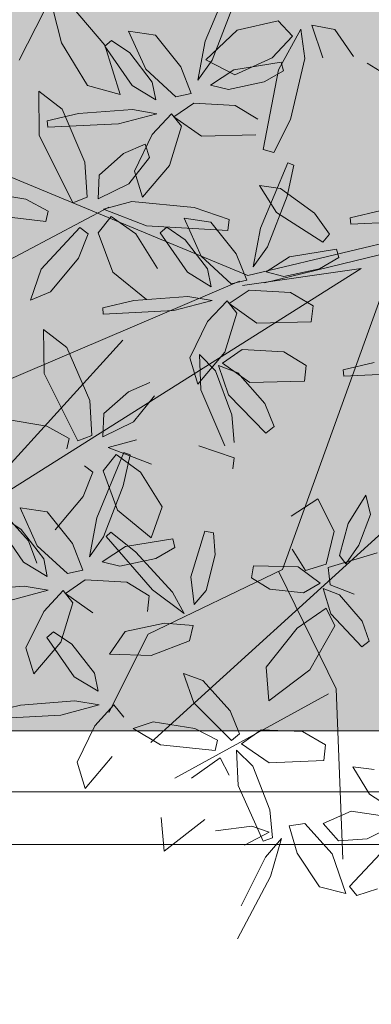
# Model space of a CAD drawing. Header units: millimetres. Extents: x -1567 to 968, y -503 to 481.
# Tile 125 of 145: x -478.121 to -477.545, y -100.859 to -99.247. Entities that reach past the tile are written whole.
import ezdxf

# ---------------------------------------------------------------- set-up
doc = ezdxf.new("R2010")
doc.units = ezdxf.units.MM
doc.layers.get('0').update_dxf_attribs({"lineweight": 0})
doc.layers.add('.', color=7, linetype='Continuous', lineweight=0)
doc.layers.add('cota', color=253, linetype='Continuous', lineweight=0)
doc.layers.add('ARBOLES', color=2, linetype='Continuous')
doc.layers.add('Hatch Jardin', color=64, linetype='Continuous', lineweight=0, true_color=0x729900)

# ---------------------------------------------------------------- blocks, each defined once
blk = doc.blocks.new('ARR2')
at = {"layer": 'ARBOLES', "color": 82, "lineweight": 5, "true_color": 0x49ca12}
for p, q in [((2740.194, 1214.7655), (2740.2585, 1214.9199)), ((2739.754, 1214.7209), (2739.8126, 1214.837)), ((2739.8538, 1214.7616), (2739.833, 1214.842)), ((2739.8791, 1214.847), (2739.9563, 1214.7558)), ((2740.2568, 1214.841), (2740.2102, 1214.7209)), ((2740.3668, 1214.8135), (2740.2699, 1214.792)), ((2740.4009, 1214.7777), (2740.3668, 1214.8135)), ((2740.0127, 1214.7894), (2740.0766, 1214.7795)), ((2740.0534, 1214.6993), (2740.0127, 1214.7894)), ((2740.2699, 1214.792), (2740.1951, 1214.7214)), ((2740.4206, 1214.794), (2740.3678, 1214.698)), ((2740.4296, 1214.7249), (2740.4206, 1214.794)), ((2740.4466, 1214.8032), (2740.5011, 1214.7936)), ((2740.4721, 1214.7265), (2740.4466, 1214.8032)), ((2740.5011, 1214.7936), (2740.5447, 1214.7292)), ((2739.9155, 1214.661), (2739.8538, 1214.7616)), ((2739.9562, 1214.7539), (2739.9722, 1214.7673)), ((2739.9722, 1214.7673), (2740.0154, 1214.7377)), ((2740.0766, 1214.7795), (2740.1363, 1214.7046)), ((2740.1767, 1214.6735), (2740.194, 1214.7655)), ((2740.3525, 1214.7262), (2740.4009, 1214.7777)), ((2740.0209, 1214.6608), (2739.9562, 1214.7539)), ((2739.9563, 1214.7558), (2739.9924, 1214.6394)), ((2740.0154, 1214.7377), (2740.0687, 1214.6688)), ((2740.2102, 1214.7209), (2740.1767, 1214.6735)), ((2740.1951, 1214.7214), (2740.2639, 1214.6861)), ((2740.2621, 1214.6975), (2740.3739, 1214.7159)), ((2740.2639, 1214.6861), (2740.3525, 1214.7262)), ((2740.3739, 1214.7159), (2740.3792, 1214.6957)), ((2740.3958, 1214.5805), (2740.4296, 1214.7249)), ((2740.5776, 1214.7132), (2740.6423, 1214.6736)), ((2740.1246, 1214.6335), (2740.0534, 1214.6993)), ((2740.1363, 1214.7046), (2740.1611, 1214.6419)), ((2740.2069, 1214.6617), (2740.2621, 1214.6975)), ((2740.3678, 1214.698), (2740.3311, 1214.5088)), ((2740.3792, 1214.6957), (2740.3339, 1214.6694)), ((2740.0687, 1214.6688), (2740.077, 1214.6264)), ((2740.3339, 1214.6694), (2740.2488, 1214.651)), ((2739.8002, 1214.6476), (2739.8013, 1214.543)), ((2739.8551, 1214.6047), (2739.8002, 1214.6476)), ((2739.9924, 1214.6394), (2739.9155, 1214.661)), ((2740.077, 1214.6264), (2740.0209, 1214.6608)), ((2740.1611, 1214.6419), (2740.1246, 1214.6335)), ((2740.2488, 1214.651), (2740.2069, 1214.6617)), ((2740.1668, 1214.6187), (2740.1199, 1214.5866)), ((2740.2651, 1214.6131), (2740.1668, 1214.6187)), ((2739.9093, 1214.4789), (2739.8551, 1214.6047)), ((2739.8937, 1214.5944), (2740.0221, 1214.604)), ((2740.0221, 1214.604), (2740.0793, 1214.594)), ((2740.3185, 1214.5812), (2740.2651, 1214.6131)), ((2739.8203, 1214.5771), (2739.8937, 1214.5944)), ((2739.8217, 1214.5619), (2739.8203, 1214.5771)), ((2740.0793, 1214.594), (2739.9888, 1214.5701)), ((2740.0687, 1214.5443), (2740.1145, 1214.5936)), ((2740.1145, 1214.5936), (2740.1379, 1214.5643)), ((2740.1199, 1214.5866), (2740.1853, 1214.5408)), ((2740.3567, 1214.502), (2740.3958, 1214.5805)), ((2739.9888, 1214.5701), (2739.8217, 1214.5619)), ((2740.1379, 1214.5643), (2740.1091, 1214.4717)), ((2740.2945, 1214.2111), (2739.492, 1214.5443)), ((2739.8013, 1214.543), (2739.8809, 1214.3833)), ((2740.0267, 1214.4581), (2740.0687, 1214.5443)), ((2740.1853, 1214.5408), (2740.314, 1214.544)), ((2740.0008, 1214.4999), (2740.0516, 1214.5215)), ((2740.0516, 1214.5215), (2740.0623, 1214.4899)), ((2740.3311, 1214.5088), (2740.3567, 1214.502)), ((2739.9147, 1214.3961), (2739.9093, 1214.4789)), ((2739.9428, 1214.4481), (2740.0008, 1214.4999)), ((2740.0623, 1214.4899), (2740.0131, 1214.4282)), ((2740.0453, 1214.3962), (2740.0267, 1214.4581)), ((2740.1091, 1214.4717), (2740.0453, 1214.3962)), ((2740.3251, 1214.3232), (2740.3896, 1214.4776)), ((2740.4039, 1214.4723), (2740.3879, 1214.3987)), ((2740.3896, 1214.4776), (2740.4039, 1214.4723)), ((2739.9405, 1214.3928), (2739.9428, 1214.4481)), ((2739.7693, 1214.3916), (2739.6708, 1214.4087)), ((2740.0131, 1214.4282), (2739.9405, 1214.3928)), ((2740.3225, 1214.4241), (2740.3631, 1214.3601)), ((2740.372, 1214.4168), (2740.3225, 1214.4241)), ((2740.4529, 1214.3582), (2740.372, 1214.4168)), ((2739.8223, 1214.3629), (2739.7693, 1214.3916)), ((2739.8809, 1214.3833), (2739.9147, 1214.3961)), ((2740.0204, 1214.3863), (2739.9531, 1214.3682)), ((2740.168, 1214.372), (2740.0204, 1214.3863)), ((2740.3879, 1214.3987), (2740.3413, 1214.2785)), ((2739.9655, 1214.3726), (2739.4378, 1214.0937)), ((2739.817, 1214.3385), (2739.8223, 1214.3629)), ((2739.9531, 1214.3682), (2740.0553, 1214.3287)), ((2740.251, 1214.3436), (2740.168, 1214.372)), ((2740.9352, 1214.3642), (2740.2945, 1214.2111)), ((2740.5368, 1214.3474), (2740.6102, 1214.3646)), ((2739.6878, 1214.3539), (2739.817, 1214.3385)), ((2739.9718, 1214.3509), (2739.9409, 1214.3123)), ((2740.0294, 1214.3098), (2739.9718, 1214.3509)), ((2740.1438, 1214.347), (2740.2077, 1214.3372)), ((2740.1845, 1214.2569), (2740.1438, 1214.347)), ((2740.2477, 1214.3174), (2740.251, 1214.3436)), ((2740.3345, 1214.1933), (2740.9358, 1214.3402)), ((2740.3631, 1214.3601), (2740.4724, 1214.2895)), ((2740.4879, 1214.3091), (2740.4529, 1214.3582)), ((2740.5383, 1214.3322), (2740.5368, 1214.3474)), ((2740.7053, 1214.3404), (2740.5383, 1214.3322)), ((2739.8059, 1214.2262), (2739.8972, 1214.3245)), ((2739.8972, 1214.3245), (2739.917, 1214.3092)), ((2740.0553, 1214.3287), (2740.2477, 1214.3174)), ((2740.0873, 1214.3116), (2740.1033, 1214.325)), ((2740.1033, 1214.325), (2740.1465, 1214.2954)), ((2740.2077, 1214.3372), (2740.2674, 1214.2622)), ((2740.3077, 1214.2312), (2740.3251, 1214.3232)), ((2739.917, 1214.3092), (2739.8939, 1214.2517)), ((2739.9409, 1214.3123), (2739.9751, 1214.2191)), ((2740.0808, 1214.2273), (2740.0294, 1214.3098)), ((2740.152, 1214.2185), (2740.0873, 1214.3116)), ((2740.1465, 1214.2954), (2740.1997, 1214.2265)), ((2740.4724, 1214.2895), (2740.4879, 1214.3091)), ((2740.3413, 1214.2785), (2740.3077, 1214.2312)), ((2740.3932, 1214.2552), (2740.505, 1214.2735)), ((2740.505, 1214.2735), (2740.5103, 1214.2534)), ((2739.8939, 1214.2517), (2739.8278, 1214.1726)), ((2740.2557, 1214.1911), (2740.1845, 1214.2569)), ((2740.2674, 1214.2622), (2740.2922, 1214.1996)), ((2740.338, 1214.2193), (2740.3932, 1214.2552)), ((2740.5103, 1214.2534), (2740.4649, 1214.2271)), ((2739.6024, 1213.6218), (2740.5631, 1214.2272)), ((2739.7806, 1214.1524), (2739.8059, 1214.2262)), ((2740.1997, 1214.2265), (2740.2081, 1214.1841)), ((2740.2821, 1214.1872), (2740.5631, 1214.2272)), ((2740.6354, 1214.2321), (2740.3772, 1213.5152)), ((2740.4649, 1214.2271), (2740.3798, 1214.2087)), ((2739.9751, 1214.2191), (2740.055, 1214.1543)), ((2740.2081, 1214.1841), (2740.152, 1214.2185)), ((2740.2922, 1214.1996), (2740.2557, 1214.1911)), ((2740.3798, 1214.2087), (2740.338, 1214.2193)), ((2740.275, 1214.1978), (2739.5306, 1213.8801)), ((2740.2979, 1214.1764), (2740.251, 1214.1443)), ((2740.3961, 1214.1708), (2740.2979, 1214.1764)), ((2739.8278, 1214.1726), (2739.7806, 1214.1524)), ((2740.0247, 1214.152), (2740.1532, 1214.1616)), ((2740.1532, 1214.1616), (2740.2104, 1214.1517)), ((2740.4496, 1214.1389), (2740.3961, 1214.1708)), ((2739.9514, 1214.1348), (2740.0247, 1214.152)), ((2739.9528, 1214.1196), (2739.9514, 1214.1348)), ((2740.2104, 1214.1517), (2740.1199, 1214.1278)), ((2740.1997, 1214.1019), (2740.2456, 1214.1512)), ((2740.2456, 1214.1512), (2740.269, 1214.1219)), ((2740.251, 1214.1443), (2740.3164, 1214.0985)), ((2740.4451, 1214.1016), (2740.4496, 1214.1389)), ((2740.1199, 1214.1278), (2739.9528, 1214.1196)), ((2740.269, 1214.1219), (2740.2402, 1214.0293)), ((2739.8116, 1214.0835), (2739.8126, 1213.9789)), ((2739.8665, 1214.0407), (2739.8116, 1214.0835)), ((2740.1577, 1214.0158), (2740.1997, 1214.1019)), ((2740.3164, 1214.0985), (2740.4451, 1214.1016)), ((2739.9988, 1214.0577), (2739.6024, 1213.6218)), ((2739.9206, 1213.9149), (2739.8665, 1214.0407)), ((2740.2815, 1214.0357), (2740.2346, 1214.0036)), ((2740.3798, 1214.0302), (2740.2815, 1214.0357)), ((2740.1764, 1213.9539), (2740.1577, 1214.0158)), ((2740.2402, 1214.0293), (2740.1764, 1213.9539)), ((2740.1806, 1214.0237), (2740.1836, 1213.9407)), ((2740.2183, 1213.9854), (2740.1806, 1214.0237)), ((2740.4332, 1213.9983), (2740.3798, 1214.0302)), ((2740.2258, 1213.998), (2740.2495, 1213.9283)), ((2740.2715, 1213.9808), (2740.2258, 1213.998)), ((2740.2346, 1214.0036), (2740.3, 1213.9579)), ((2740.4287, 1213.961), (2740.4332, 1213.9983)), ((2740.5209, 1213.988), (2740.5943, 1214.0052)), ((2739.8126, 1213.9789), (2739.8923, 1213.8193)), ((2740.2574, 1213.8814), (2740.2183, 1213.9854)), ((2740.3351, 1213.908), (2740.2715, 1213.9808)), ((2740.5224, 1213.9728), (2740.5209, 1213.988)), ((2740.6894, 1213.981), (2740.5224, 1213.9728)), ((2740.0122, 1213.9358), (2740.063, 1213.9574)), ((2740.3, 1213.9579), (2740.4287, 1213.961)), ((2739.9542, 1213.884), (2740.0122, 1213.9358)), ((2740.0736, 1213.9259), (2740.0245, 1213.8642)), ((2740.1836, 1213.9407), (2740.2405, 1213.8078)), ((2740.2495, 1213.9283), (2740.3375, 1213.8381)), ((2739.926, 1213.8321), (2739.9206, 1213.9149)), ((2740.357, 1213.8537), (2740.3351, 1213.908)), ((2739.9519, 1213.8288), (2739.9542, 1213.884)), ((2740.2628, 1213.8153), (2740.2574, 1213.8814)), ((2739.8191, 1213.8541), (2739.7206, 1213.8712)), ((2739.8721, 1213.8254), (2739.8191, 1213.8541)), ((2740.0245, 1213.8642), (2739.9519, 1213.8288)), ((2740.3375, 1213.8381), (2740.357, 1213.8537)), ((2739.8923, 1213.8193), (2739.926, 1213.8321)), ((2739.8668, 1213.801), (2739.8721, 1213.8254)), ((2740.0317, 1213.8223), (2739.9645, 1213.8042)), ((2739.9645, 1213.8042), (2740.0667, 1213.7646)), ((2740.2623, 1213.7796), (2740.1793, 1213.808)), ((2739.9372, 1213.6373), (2740.0016, 1213.7916)), ((2739.9832, 1213.7869), (2739.9522, 1213.7483)), ((2740.0407, 1213.7457), (2739.9832, 1213.7869)), ((2740.016, 1213.7864), (2740, 1213.7127)), ((2740.0016, 1213.7916), (2740.016, 1213.7864)), ((2740.259, 1213.7534), (2740.2623, 1213.7796)), ((2739.9086, 1213.7605), (2739.9284, 1213.7452)), ((2739.9284, 1213.7452), (2739.9053, 1213.6876)), ((2739.9522, 1213.7483), (2739.9865, 1213.6551)), ((2740.0922, 1213.6632), (2740.0407, 1213.7457)), ((2740, 1213.7127), (2739.9534, 1213.5926)), ((2739.9053, 1213.6876), (2739.8391, 1213.6086)), ((2740.532, 1213.6241), (2740.5743, 1213.6911)), ((2740.5743, 1213.6911), (2740.5856, 1213.6453)), ((2740.0663, 1213.5903), (2740.0922, 1213.6632)), ((2740.4603, 1213.6823), (2740.3971, 1213.6412)), ((2740.4991, 1213.606), (2740.4603, 1213.6823)), ((2739.7759, 1213.583), (2739.7143, 1213.6513)), ((2739.7558, 1213.6611), (2739.8198, 1213.6513)), ((2739.7965, 1213.571), (2739.7558, 1213.6611)), ((2739.8198, 1213.6513), (2739.8795, 1213.5763)), ((2739.9865, 1213.6551), (2740.0663, 1213.5903)), ((2740.5856, 1213.6453), (2740.5573, 1213.5728)), ((2739.764, 1213.5325), (2739.6994, 1213.6256)), ((2739.7153, 1213.639), (2739.7585, 1213.6094)), ((2739.9198, 1213.5452), (2739.9372, 1213.6373)), ((2740.5122, 1213.5484), (2740.532, 1213.6241)), ((2739.7585, 1213.6094), (2739.8118, 1213.5405)), ((2739.9593, 1213.5932), (2739.9704, 1213.6037)), ((2740.069, 1213.4669), (2739.9593, 1213.5932)), ((2739.9704, 1213.6037), (2740.0293, 1213.5567)), ((2740.1602, 1213.4977), (2740.1934, 1213.6061)), ((2740.1934, 1213.6061), (2740.2138, 1213.6018)), ((2740.2138, 1213.6018), (2740.2172, 1213.5496)), ((2740.4805, 1213.5274), (2740.4991, 1213.606)), ((2739.7951, 1213.53), (2739.7759, 1213.583)), ((2739.8677, 1213.5052), (2739.7965, 1213.571)), ((2739.8795, 1213.5763), (2739.9042, 1213.5137)), ((2739.9534, 1213.5926), (2739.9198, 1213.5452)), ((2740.0052, 1213.5693), (2740.1171, 1213.5876)), ((2740.1171, 1213.5876), (2740.1223, 1213.5674)), ((2740.5573, 1213.5728), (2740.5269, 1213.5286)), ((2739.95, 1213.5334), (2740.0052, 1213.5693)), ((2740.0293, 1213.5567), (2740.1162, 1213.4616)), ((2740.1223, 1213.5674), (2740.077, 1213.5412)), ((2740.2172, 1213.5496), (2740.196, 1213.4651)), ((2740.4001, 1213.5635), (2740.4311, 1213.5124)), ((2740.6007, 1213.5547), (2740.485, 1213.5199)), ((2740.5269, 1213.5286), (2740.5122, 1213.5484)), ((2739.8201, 1213.4982), (2739.764, 1213.5325)), ((2739.8118, 1213.5405), (2739.8201, 1213.4982)), ((2739.9919, 1213.5227), (2739.95, 1213.5334)), ((2740.077, 1213.5412), (2739.9919, 1213.5227)), ((2740.3086, 1213.5241), (2740.3038, 1213.4953)), ((2740.414, 1213.5212), (2740.3086, 1213.5241)), ((2740.4311, 1213.5124), (2740.4805, 1213.5274)), ((2739.9042, 1213.5137), (2739.8677, 1213.5052)), ((2740.3772, 1213.5152), (2740.0587, 1213.3619)), ((2740.3684, 1213.5093), (2740.5038, 1213.2324)), ((2740.4661, 1213.4829), (2740.414, 1213.5212)), ((2740.485, 1213.5199), (2740.49, 1213.4785)), ((2739.9099, 1213.4904), (2739.863, 1213.4583)), ((2740.0082, 1213.4848), (2739.9099, 1213.4904)), ((2740.0617, 1213.4529), (2740.0082, 1213.4848)), ((2740.1678, 1213.4323), (2740.1602, 1213.4977)), ((2740.3038, 1213.4953), (2740.3466, 1213.4683)), ((2740.4268, 1213.4599), (2740.4661, 1213.4829)), ((2740.49, 1213.4785), (2740.5462, 1213.457)), ((2739.6368, 1213.4661), (2739.7653, 1213.4757)), ((2739.8225, 1213.4658), (2739.7319, 1213.4419)), ((2739.7653, 1213.4757), (2739.8225, 1213.4658)), ((2739.8118, 1213.416), (2739.8577, 1213.4653)), ((2739.8577, 1213.4653), (2739.881, 1213.436)), ((2739.863, 1213.4583), (2739.9284, 1213.4126)), ((2740.0572, 1213.4157), (2740.0617, 1213.4529)), ((2740.1438, 1213.4105), (2740.069, 1213.4669)), ((2740.1162, 1213.4616), (2740.1438, 1213.4105)), ((2740.196, 1213.4651), (2740.1678, 1213.4323)), ((2740.3466, 1213.4683), (2740.4268, 1213.4599)), ((2740.4728, 1213.4701), (2740.491, 1213.4098)), ((2740.5122, 1213.4553), (2740.4728, 1213.4701)), ((2740.5652, 1213.3924), (2740.5122, 1213.4553)), ((2739.881, 1213.436), (2739.8523, 1213.3434)), ((2739.7698, 1213.3299), (2739.8118, 1213.416)), ((2740.4116, 1213.3762), (2740.48, 1213.4232)), ((2740.48, 1213.4232), (2740.5005, 1213.3817)), ((2740.491, 1213.4098), (2740.5646, 1213.3319)), ((2740.0044, 1213.3679), (2740.098, 1213.3881)), ((2740.098, 1213.3881), (2740.1651, 1213.3825)), ((2740.5823, 1213.3455), (2740.5652, 1213.3924)), ((2739.819, 1213.354), (2739.8349, 1213.3675)), ((2739.8349, 1213.3675), (2739.8782, 1213.3381)), ((2740.0587, 1213.3619), (2739.9661, 1213.1769)), ((2739.9672, 1213.315), (2740.0044, 1213.3679)), ((2740.1651, 1213.3825), (2740.1565, 1213.3461)), ((2740.3382, 1213.2837), (2740.4116, 1213.3762)), ((2740.5005, 1213.3817), (2740.4413, 1213.2779)), ((2739.8523, 1213.3434), (2739.7884, 1213.2679)), ((2739.8841, 1213.2612), (2739.819, 1213.354)), ((2739.8782, 1213.3381), (2739.9319, 1213.2695)), ((2740.1565, 1213.3461), (2740.066, 1213.3115)), ((2740.5646, 1213.3319), (2740.5823, 1213.3455)), ((2739.7884, 1213.2679), (2739.7698, 1213.3299)), ((2740.066, 1213.3115), (2739.9672, 1213.315)), ((2739.9319, 1213.2695), (2739.9404, 1213.2271)), ((2740.1423, 1213.2687), (2740.1671, 1213.1993)), ((2740.1883, 1213.2521), (2740.1423, 1213.2687)), ((2740.3443, 1213.2041), (2740.3382, 1213.2837)), ((2740.4413, 1213.2779), (2740.3443, 1213.2041)), ((2739.9404, 1213.2271), (2739.8841, 1213.2612)), ((2740.2529, 1213.1802), (2740.1883, 1213.2521)), ((2740.4862, 1213.2206), (2740.1221, 1213.0213)), ((2740.5038, 1213.2324), (2740.5199, 1212.8292)), ((2739.7572, 1213.1941), (2739.8857, 1213.2044)), ((2739.8857, 1213.2044), (2739.9429, 1213.1948)), ((2740.1671, 1213.1993), (2740.2562, 1213.1104)), ((2739.684, 1213.1765), (2739.7572, 1213.1941)), ((2739.9429, 1213.1948), (2739.8525, 1213.1704)), ((2739.9325, 1213.1449), (2739.9781, 1213.1945)), ((2739.9781, 1213.1945), (2740.0016, 1213.1653)), ((2740.2755, 1213.1263), (2740.2529, 1213.1802)), ((2739.8525, 1213.1704), (2739.6855, 1213.1613)), ((2740.0707, 1213.1547), (2740.0232, 1213.1389)), ((2740.1694, 1213.139), (2740.0707, 1213.1547)), ((2739.891, 1213.0586), (2739.9325, 1213.1449)), ((2740.0232, 1213.1389), (2740.0884, 1213.1002)), ((2740.2228, 1213.1111), (2740.1694, 1213.139)), ((2740.3262, 1213.1354), (2740.2797, 1213.1026)), ((2740.4245, 1213.1312), (2740.3262, 1213.1354)), ((2740.4784, 1213.1), (2740.4245, 1213.1312)), ((2740.2178, 1213.0866), (2740.2228, 1213.1111)), ((2740.2562, 1213.1104), (2740.2755, 1213.1263)), ((2740.0884, 1213.1002), (2740.2178, 1213.0866)), ((2740.2683, 1213.0871), (2740.2724, 1213.0041)), ((2740.3065, 1213.0494), (2740.2683, 1213.0871)), ((2740.2797, 1213.1026), (2740.3457, 1213.0578)), ((2740.4744, 1213.0627), (2740.4784, 1213.1)), ((2739.9099, 1212.9967), (2739.891, 1213.0586)), ((2739.9734, 1213.0725), (2739.9099, 1212.9967)), ((2740.1619, 1213.0213), (2740.2296, 1213.0693)), ((2740.2296, 1213.0693), (2740.2507, 1213.028)), ((2740.3457, 1213.0578), (2740.4744, 1213.0627)), ((2740.3471, 1212.9459), (2740.3065, 1213.0494)), ((2740.5432, 1213.0483), (2740.5828, 1212.983)), ((2740.5936, 1213.0419), (2740.5432, 1213.0483)), ((2740.2724, 1213.0041), (2740.3312, 1212.8721)), ((2740.5828, 1212.983), (2740.6923, 1212.9126)), ((2740.3534, 1212.8799), (2740.3471, 1212.9459)), ((2740.5392, 1212.9429), (2740.473, 1212.914)), ((2740.6081, 1212.9329), (2740.5392, 1212.9429)), ((2740.097, 1212.8483), (2740.0898, 1212.9278)), ((2740.1929, 1212.9234), (2740.097, 1212.8483)), ((2740.2182, 1212.8967), (2740.3046, 1212.9074)), ((2740.3046, 1212.9074), (2740.3453, 1212.893)), ((2740.3927, 1212.9085), (2740.4298, 1212.9136)), ((2740.4117, 1212.8439), (2740.3927, 1212.9085)), ((2740.4298, 1212.9136), (2740.4948, 1212.8417)), ((2740.473, 1212.914), (2740.5096, 1212.8725)), ((2740.5775, 1212.8772), (2740.6218, 1212.8999)), ((2740.3453, 1212.893), (2740.2871, 1212.8623)), ((2740.3312, 1212.8721), (2740.3534, 1212.8799)), ((2740.3367, 1212.8343), (2740.3744, 1212.8785)), ((2740.3744, 1212.8785), (2740.3487, 1212.7884)), ((2740.5096, 1212.8725), (2740.5775, 1212.8772)), ((2740.4644, 1212.7638), (2740.4117, 1212.8439)), ((2740.4948, 1212.8417), (2740.5272, 1212.7483)), ((2740.6091, 1212.8428), (2740.5356, 1212.7647)), ((2740.5272, 1212.7483), (2740.4644, 1212.7638)), ((2740.5356, 1212.7647), (2740.5532, 1212.7432)), ((2740.5532, 1212.7432), (2740.6018, 1212.7589))]:
    blk.add_line(p, q, dxfattribs=at)
at = {"layer": 'ARBOLES', "color": 88, "lineweight": 5, "true_color": 0x193c0b}
blk.add_line((2740.9133, 1213.8764), (2740.0653, 1213.1056), dxfattribs=at)
at = {"layer": 'ARBOLES', "color": 74, "lineweight": 5, "true_color": 0x4bb521}
for p, q in [((2740.2794, 1212.7189), (2740.3367, 1212.8343)), ((2740.3487, 1212.7884), (2740.2706, 1212.6405))]:
    blk.add_line(p, q, dxfattribs=at)
blk = doc.blocks.new('TECHO SUM')
at = {"lineweight": 0, "true_color": 0x636466}
h = blk.add_hatch(dxfattribs=at)
h.set_pattern_fill('ANSI31', color=251, scale=0.15, angle=135)
h.set_pattern_definition([(180, (-601.6957, -202.51516), (0, -0.47625), [])])
h.paths.add_polyline_path([(-619.0344, -153.2389), (-619.0344, -174.4689), (-616.6594, -174.4689), (-616.6594, -187.8189), (-611.4194, -187.8189), (-611.4194, -153.2389)])
at = {"color": 18, "lineweight": 5, "true_color": 0x000000}
blk.add_lwpolyline([(-603.3044, -153.2389), (-603.3044, -174.4689), (-605.6794, -174.4689), (-605.6794, -187.8189), (-616.6594, -187.8189), (-616.6594, -174.4689), (-619.0344, -174.4689), (-619.0344, -153.2389), (-603.3044, -153.2389)], dxfattribs=at)

msp = doc.modelspace()

# ---------------------------------------------------------------- hatches: boundary and pattern name
at = {"layer": '.', "true_color": 0x636466, "transparency": 33554559}
h = msp.add_hatch(dxfattribs=at)
h.set_pattern_fill('AR-SAND', color=251, scale=0.0087, angle=-90)
h.set_pattern_definition([(307.5, (-347735.56814, -9281814.34033), (0.425789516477, 0.013920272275), [0, -0.3358896, 0, -0.375666, 0, -0.3590925]), (277.5, (-347735.56814, -9281814.3403), (0.623637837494, -0.39108525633), [0, -0.1812036, 0, -0.3027426, 0, -0.1160145]), (237.5, (-347735.56814, -9281814.06852), (0.00125035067, -0.68816336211), [0, -0.11049, 0, -0.397764, 0, -0.519303]), (227.5, (-347735.56814, -9281814.0685), (0.193948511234, -0.66429411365), [0, -0.055245, 0, -0.2607564, 0, -0.298323])])
edge = h.paths.add_edge_path()
edge.add_line((-476.8974, -122.2911), (-479.0335, -122.2911))
edge.add_line((-479.0335, -122.2911), (-479.3995, -121.925))
edge.add_line((-479.3995, -121.925), (-479.3996, -109.4434))
edge.add_line((-479.3996, -109.4434), (-479.3996, -109.4434))
edge.add_line((-479.3996, -109.4434), (-479.3996, -96.3715))
edge.add_line((-479.3996, -96.3715), (-484.6608, -96.3715))
edge.add_line((-484.6608, -96.3715), (-485.0123, -96.02))
edge.add_line((-485.0123, -96.02), (-485.0123, -84.7861))
edge.add_line((-485.0123, -84.7861), (-485.0123, -55.2911))
edge.add_line((-485.0123, -55.2911), (-477.6986, -55.2911))
edge.add_line((-477.6986, -55.2911), (-477.6986, -47.3967))
edge.add_line((-477.6986, -47.3967), (-489.8318, -47.3967))
edge.add_line((-489.8318, -47.3967), (-489.8319, -95.6161))
edge.add_line((-489.8319, -95.6161), (-493.834, -95.6161))
edge.add_line((-493.834, -95.6161), (-493.834, -100.0661))
edge.add_line((-493.834, -100.0661), (-498.034, -100.0661))
edge.add_line((-498.034, -100.0661), (-498.034, -105.4357))
edge.add_line((-498.034, -105.4357), (-488.3063, -105.4357))
edge.add_arc((-488.3063, -107.9356), 2.5, 0.0346, 90, ccw=False)
edge.add_line((-485.8063, -107.9341), (-485.8063, -122.8732))
edge.add_line((-485.8063, -122.8732), (-485.8063, -124.6749))
edge.add_arc((-486.8054, -124.6742), 0.999, 269.9462, 359.9576, ccw=False)
edge.add_line((-486.8063, -125.6732), (-494.5477, -125.6735))
edge.add_line((-494.5477, -125.6735), (-494.5477, -137.6735))
edge.add_line((-494.5477, -137.6735), (-486.8063, -137.6735))
edge.add_arc((-486.8058, -138.6729), 0.9995, -0.0301, 90.0302, ccw=False)
edge.add_line((-485.8063, -138.6735), (-485.8063, -141.151))
edge.add_line((-485.8063, -141.151), (-479.1463, -141.151))
edge.add_line((-479.1463, -141.151), (-479.1136, -136.4681))
edge.add_arc((-478.1163, -136.5411), 1, 90, 175.8155, ccw=False)
edge.add_line((-478.1163, -135.5411), (-476.8976, -135.5411))
edge.add_line((-476.8976, -135.5411), (-476.8974, -122.2911))
at = {"layer": 'Hatch Jardin', "lineweight": 0, "true_color": 0x136734, "transparency": 33554597}
h = msp.add_hatch(dxfattribs=at)
h.set_pattern_fill('AR-SAND', color=116, scale=0.0034, angle=304.2117, style=0)
h.set_pattern_definition([(341.711704, (-6.01893, -165.92272), (0.1345488, 0.09805785), [0, -0.1312672, 0, -0.146812, 0, -0.140335]), (311.711704, (-6.01893, -165.92272), (0.287482, 0.01064072), [0, -0.0708152, 0, -0.1183132, 0, -0.045339]), (271.711704, (-6.07866, -165.83487), (0.15161477, -0.22212728), [0, -0.04318, 0, -0.155448, 0, -0.202946]), (261.711704, (-6.07866, -165.83487), (0.20864654, -0.17207145), [0, -0.02159, 0, -0.1019048, 0, -0.116586])])
h.paths.add_polyline_path([(-479.2746, -100.4111), (-479.2746, -98.5561), (-458.1569, -98.556), (-458.1569, -100.4111)])

# ---------------------------------------------------------------- linework, layer by layer
at = {"color": 252, "true_color": 0x939598}
for points in [[(-458.0569, -98.456), (-479.3746, -98.4561), (-479.3746, -100.5111), (-458.0569, -100.5111)], [(-458.1569, -98.556), (-479.2746, -98.5561), (-479.2746, -100.4111), (-458.1569, -100.4111)]]:
    msp.add_lwpolyline(points, close=True, dxfattribs=at)

# ---------------------------------------------------------------- block references
at = {"lineweight": 0}
msp.add_blockref('TECHO SUM', (140.2869, 52.8278), dxfattribs=at)
at = {"layer": 'cota', "xscale": 0.6917913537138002, "yscale": 0.6917913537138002, "zscale": 0.6917913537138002}
msp.add_blockref('ARR2', (-2373.4594, -939.6462), dxfattribs=at)

doc.saveas('drawing.dxf')
